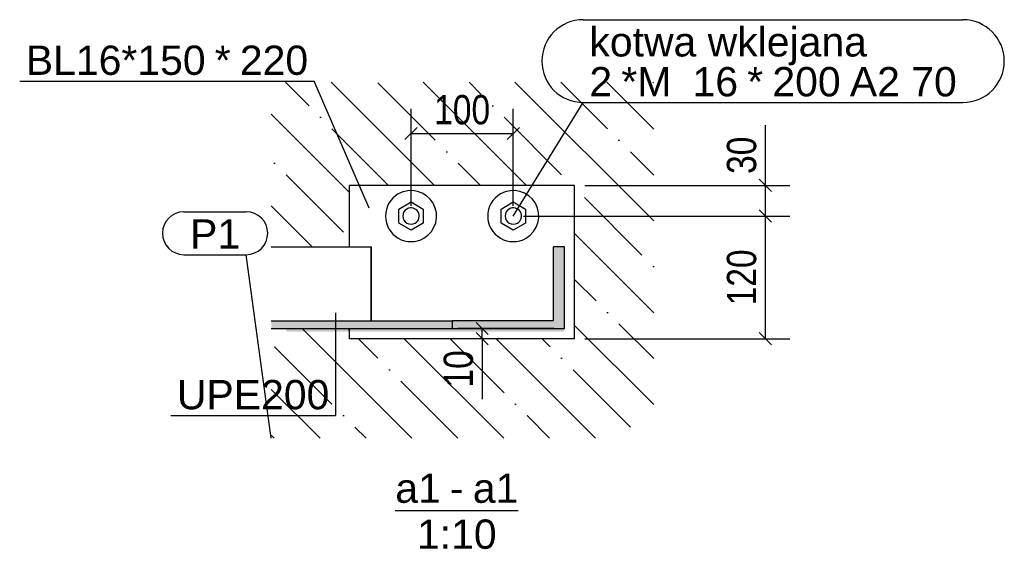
# Model space of a CAD drawing. Header units: millimetres. Extents: x 60 to 119230, y 44 to 9810.
# Tile 4 of 33: x 22583 to 23546, y 44 to 563. Entities that reach past the tile are written whole.
import ezdxf

# ---------------------------------------------------------------- set-up
doc = ezdxf.new("R2010")
doc.units = ezdxf.units.MM
doc.styles.add('Arial', font='ARIAL.TTF', dxfattribs={"height": 0.2})
doc.styles.add('Arial Narrow', font='ARIALN.TTF', dxfattribs={"height": 0.2})

# ---------------------------------------------------------------- blocks, each defined once
blk = doc.blocks.new('Unknown-16 - 32160')
at = {"color": 5}
blk.add_line((22949.98, 82.5), (23070.29, 82.5), dxfattribs=at)
at = {"color": 5, "style": 'Arial'}
for s, height, p in [('a1', 28.652, (22949.98, 90)), ('a1', 28.652, (23025.79, 90)), ('-', 28.65, (23003.48, 90)), ('1:10', 28.652, (22971.2, 45))]:
    blk.add_text(s, height=height, dxfattribs=at).set_placement(p)
blk = doc.blocks.new('Part-32266 - 32160')
blk.add_hatch(color=7).paths.add_polyline_path([(23115.35, 257.52), (23115.35, 260.52), (22843.55, 260.52), (22843.55, 257.52)])
blk = doc.blocks.new('Part-32163 - 32160')
blk.add_hatch(color=6).paths.add_polyline_path([(22828.69, 268.02), (22828.69, 260.52), (23005.7, 260.52), (23005.7, 268.02)])
at = {"color": 7}
for p, q in [((22828.69, 340.52), (22926.35, 340.52)), ((22926.35, 340.52), (22926.35, 268.02)), ((22828.69, 268.02), (23005.7, 268.02)), ((22828.69, 260.52), (23005.7, 260.52)), ((23005.7, 268.02), (23005.7, 260.52))]:
    blk.add_line(p, q, dxfattribs=at)
blk = doc.blocks.new('Part-32162 - 32160')
h = blk.add_hatch()
h.set_pattern_fill('', color=136, scale=10, angle=90, style=0, pattern_type=0)
h.set_pattern_definition([(135, (21316.485, 455.876), (-44.9013, -44.9013), []), (135, (21316.485, 500.777), (-44.9013, -44.9013), [79.375, -15.875, 0, -15.875])])
h.paths.add_polyline_path([(23202.75, 153.25), (23202.75, 501.47), (22828.69, 501.47), (22828.69, 340.52), (22905.35, 340.52), (22905.35, 400.52), (23125.35, 400.52), (23125.35, 250.52), (22905.35, 250.52), (22905.35, 260.52), (22828.69, 260.52), (22828.69, 153.25)])
blk = doc.blocks.new('Part-32165 - 32160')
blk.add_hatch(color=6).paths.add_polyline_path([(23115.35, 260.52), (23115.35, 340.52), (23104.35, 340.52), (23104.35, 268.02), (23005.7, 268.02), (23005.7, 260.52)])
at = {"color": 7}
for p, q in [((22926.35, 268.02), (22926.35, 340.52)), ((23115.35, 340.52), (23104.35, 340.52)), ((23104.35, 340.52), (23104.35, 268.02)), ((23115.35, 260.52), (23115.35, 340.52)), ((23104.35, 268.02), (23005.7, 268.02)), ((23005.7, 268.02), (23005.7, 260.52)), ((23005.7, 260.52), (23115.35, 260.52))]:
    blk.add_line(p, q, dxfattribs=at)
blk = doc.blocks.new('Part-32167 - 32160')
at = {"color": 7}
for p, q in [((23125.35, 400.52), (22905.35, 400.52)), ((22905.35, 340.52), (22905.35, 400.52)), ((23125.35, 250.52), (23125.35, 400.52)), ((22905.35, 250.52), (22905.35, 260.52)), ((23125.35, 250.52), (22905.35, 250.52))]:
    blk.add_line(p, q, dxfattribs=at)
blk = doc.blocks.new('Bolt-32168 - 32160')
at = {"color": 136}
for p, q in [((22953.35, 377.45), (22965.35, 384.37)), ((22953.35, 363.59), (22953.35, 377.45)), ((22965.35, 384.37), (22977.35, 377.45)), ((22977.35, 377.45), (22977.35, 363.59)), ((23053.35, 377.45), (23065.35, 384.37)), ((23053.35, 363.59), (23053.35, 377.45)), ((23065.35, 384.37), (23077.35, 377.45)), ((23077.35, 377.45), (23077.35, 363.59)), ((22965.35, 356.66), (22953.35, 363.59)), ((22977.35, 363.59), (22965.35, 356.66)), ((23065.35, 356.66), (23053.35, 363.59)), ((23077.35, 363.59), (23065.35, 356.66))]:
    blk.add_line(p, q, dxfattribs=at)
for centre, radius, start, end in [((22965.35, 370.52), 25, 300, 120), ((23065.35, 370.52), 25, 300, 120), ((22965.35, 370.52), 25, 120, 300), ((23065.35, 370.52), 25, 120, 300), ((22965.35, 370.52), 8, 120, 300), ((22965.35, 370.52), 8, 300, 120), ((23065.35, 370.52), 8, 120, 300), ((23065.35, 370.52), 8, 300, 120)]:
    blk.add_arc(centre, radius, start, end, dxfattribs=at)
blk = doc.blocks.new('StraightDimension-32842 - 32160')
at = {"color": 174}
for p, q in [((23105.35, 260.52), (23010.94, 260.52)), ((23028.94, 266.52), (23040.94, 254.52)), ((23034.94, 250.52), (23034.94, 260.52)), ((23115.35, 250.52), (23010.94, 250.52)), ((23040.94, 244.52), (23028.94, 256.52)), ((23034.94, 250.52), (23034.94, 191.54)), ((23034.94, 250.52), (23034.94, 191.54))]:
    blk.add_line(p, q, dxfattribs=at)
at = {"color": 30, "style": 'Arial Narrow'}
blk.add_text('10', height=28.633, rotation=90.00021, dxfattribs=at).set_placement((23025.94, 202.79))
blk = doc.blocks.new('StraightDimension-32751 - 32160')
at = {"color": 174}
for p, q in [((22965.35, 380.52), (22965.35, 475.33)), ((23065.35, 380.52), (23065.35, 475.33)), ((22971.35, 457.33), (22959.35, 445.33)), ((23059.35, 445.33), (23071.35, 457.33)), ((22965.35, 451.33), (23065.35, 451.33))]:
    blk.add_line(p, q, dxfattribs=at)
at = {"color": 30, "style": 'Arial Narrow'}
blk.add_text('100', height=28.633, dxfattribs=at).set_placement((22988, 460.33))
blk = doc.blocks.new('Mark-32302 - 32160')
at = {"color": 136}
for p in [(22891.43, 275.76), (22730.41, 175.5)]:
    blk.add_line(p, (22891.43, 175.5), dxfattribs=at)
at = {"color": 30, "style": 'Arial'}
blk.add_text('UPE200', height=28.652, dxfattribs=at).set_placement((22736.41, 181.5))
blk = doc.blocks.new('Mark-32201 - 32160')
at = {"color": 136}
for p in [(22582.67, 502.68), (22924.29, 378.38)]:
    blk.add_line(p, (22870.76, 502.68), dxfattribs=at)
at = {"color": 30, "style": 'Arial'}
for s, height, p in [('BL16*150', 28.652, (22588.67, 508.68)), ('*', 28.65, (22773.43, 508.68)), ('220', 28.652, (22798, 508.68))]:
    blk.add_text(s, height=height, dxfattribs=at).set_placement(p)
blk = doc.blocks.new('Mark-32197 - 32160')
at = {"color": 136}
for p, q in [((22743.32, 374.76), (22804.26, 374.76)), ((22743.32, 332.76), (22804.26, 332.76)), ((22828.69, 153.25), (22804.26, 332.76))]:
    blk.add_line(p, q, dxfattribs=at)
for centre, start, end in [((22743.32, 353.76), 90, 270), ((22804.26, 353.76), 270, 90)]:
    blk.add_arc(centre, 21, start, end, dxfattribs=at)
at = {"color": 30, "style": 'Arial'}
blk.add_text('P1', height=28.652, dxfattribs=at).set_placement((22749.32, 338.76))

msp = doc.modelspace()

# ---------------------------------------------------------------- linework, layer by layer
at = {"color": 136}
for p, q in [((23133.8, 562.68), (23505.05, 562.68)), ((23065.35, 370.52), (23133.8, 481.68)), ((23133.8, 481.68), (23505.05, 481.68))]:
    msp.add_line(p, q, dxfattribs=at)
at = {"color": 174}
for p, q in [((23311.87, 400.52), (23311.87, 459.49)), ((23311.87, 400.52), (23311.87, 459.49)), ((23317.87, 394.52), (23305.87, 406.52)), ((23135.35, 400.52), (23335.87, 400.52)), ((23311.87, 370.52), (23311.87, 400.52)), ((23305.87, 376.52), (23317.87, 364.52)), ((23317.87, 364.52), (23305.87, 376.52)), ((23075.35, 370.52), (23335.87, 370.52)), ((23075.35, 370.52), (23335.87, 370.52)), ((23311.87, 250.52), (23311.87, 370.52)), ((23135.35, 250.52), (23335.87, 250.52)), ((23305.87, 256.52), (23317.87, 244.52))]:
    msp.add_line(p, q, dxfattribs=at)
at = {"color": 136}
for centre, start, end in [((23133.8, 522.18), 90, 270), ((23505.05, 522.18), 270, 90)]:
    msp.add_arc(centre, 40.5, start, end, dxfattribs=at)

# ---------------------------------------------------------------- block references
for name in ['Mark-32201 - 32160', 'Part-32162 - 32160', 'StraightDimension-32751 - 32160', 'Part-32167 - 32160', 'Bolt-32168 - 32160', 'Mark-32197 - 32160', 'Part-32163 - 32160', 'Part-32165 - 32160', 'Mark-32302 - 32160', 'Part-32266 - 32160', 'StraightDimension-32842 - 32160', 'Unknown-16 - 32160']:
    msp.add_blockref(name, (0, 0))

# ---------------------------------------------------------------- texts
at = {"color": 30, "style": 'Arial'}
for s, height, p in [('kotwa wklejana', 28.6523, (23139.8, 526.68)), ('2', 28.65, (23139.8, 487.68)), ('*M', 28.652, (23171.05, 487.68)), ('16', 28.652, (23240.66, 487.68)), ('*', 28.65, (23294.16, 487.68)), ('200', 28.652, (23318.73, 487.68)), ('A2 70', 28.652, (23394.49, 487.68))]:
    msp.add_text(s, height=height, dxfattribs=at).set_placement(p)
at = {"color": 30, "style": 'Arial Narrow'}
for s, p in [('30', (23302.87, 411.77)), ('120', (23302.87, 283.16))]:
    msp.add_text(s, height=28.633, rotation=90.00021, dxfattribs=at).set_placement(p)

doc.saveas('drawing.dxf')
